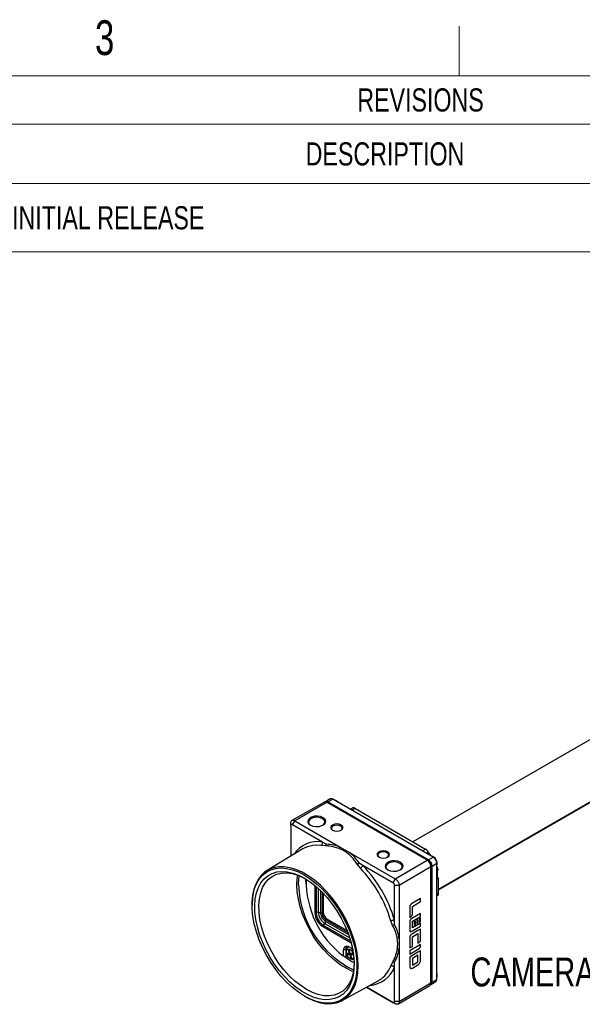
# Model space of a CAD drawing. Header units: millimetres. Extents: x 5 to 274, y 4 to 211.
# Tile 11 of 12: x 164 to 216, y 121 to 211. Entities that reach past the tile are written whole.
import ezdxf

# ---------------------------------------------------------------- set-up
doc = ezdxf.new("R2010")
doc.units = ezdxf.units.MM
doc.layers.add('FORMAT', color=7, linetype='Continuous')
doc.styles.add('SLDTEXTSTYLE0', font='TXT', dxfattribs={"width": 0.75})

# ---------------------------------------------------------------- blocks, each defined once
blk = doc.blocks.new('SW_TABLEANNOTATION_0')
at = {"color": 0, "linetype": 'Continuous', "lineweight": 18}
for p, q in [((28.171, 0), (100.557, 0)), ((28.171, -4.417), (100.557, -4.417)), ((28.171, -9.865), (100.557, -9.865)), ((28.171, -16.098), (100.557, -16.098))]:
    blk.add_line(p, q, dxfattribs=at)
at = {"color": 0, "linetype": 'Continuous', "lineweight": 0, "attachment_point": 1, "style": 'SLDTEXTSTYLE0'}
for s, insert, char_height in [('REVISIONS', (60.224, -1.154), 2.1167), ('DESCRIPTION', (55.503, -6.087), 2.11667), ('INITIAL RELEASE', (28.671, -11.927), 2.11667)]:
    blk.add_mtext(s, dxfattribs=dict(at, insert=insert, char_height=char_height))

msp = doc.modelspace()

# ---------------------------------------------------------------- linework, layer by layer
at = {"color": 7, "linetype": 'Continuous', "lineweight": 25}
for p, q in [((246.9746185, 162.6754655), (200.2050932, 135.6759932)), ((251.924366, 159.7678199), (202.5245586, 131.249918)), ((251.924366, 159.8180371), (202.5245687, 131.3001412)), ((192.6609445, 139.5907211), (192.2260738, 139.3396756)), ((192.4510555, 139.317397), (192.8859262, 139.5684425)), ((202.0783143, 134.2617897), (192.8859262, 139.5684425)), ((192.12606, 139.3079325), (189.1621038, 137.6264829)), ((192.3718352, 139.280777), (189.412361, 137.6018701)), ((192.2260738, 139.3396756), (192.1899444, 139.3188186)), ((201.5092869, 134.0058384), (192.3718352, 139.280777)), ((192.3718352, 139.280777), (192.407813, 139.2603585)), ((192.3803448, 139.2765766), (192.4510555, 139.317397)), ((201.572733, 133.9699238), (192.3803448, 139.2765766)), ((192.407813, 139.2603585), (201.5452648, 133.9854199)), ((201.6434437, 134.0107443), (192.4510555, 139.317397)), ((194.4710874, 138.6533483), (194.6557755, 138.7599665)), ((194.9057755, 138.7352242), (201.3758033, 135.0001566)), ((189.0588023, 137.1527824), (189.0606615, 137.3987688)), ((189.0588023, 137.1527824), (189.0588023, 134.3666543)), ((189.200229, 137.2344466), (189.412361, 137.6018701)), ((191.9387932, 135.6535072), (189.200229, 137.2344466)), ((189.412361, 137.6018701), (193.5792551, 135.1963734)), ((192.2237654, 135.2975578), (191.8295669, 135.3259779)), ((192.2935476, 135.4487118), (191.9387932, 135.6535072)), ((193.5792551, 135.1963734), (194.4341258, 134.702867)), ((190.1056864, 135.0012225), (186.8943816, 133.0546922)), ((194.4341258, 134.702867), (198.6010198, 132.2973703)), ((201.6258033, 134.7362551), (201.8104614, 134.4164179)), ((201.6434437, 134.0107443), (202.0783143, 134.2617897)), ((195.4121668, 133.2577869), (195.1215218, 133.6247186)), ((195.6503236, 133.5108863), (195.2955691, 133.7156817)), ((198.3888877, 131.9299469), (195.6503236, 133.5108863)), ((198.6010198, 132.2973703), (201.5092869, 134.0058384)), ((201.8631623, 133.3936394), (198.9564217, 131.6860681)), ((201.5092869, 134.0058384), (201.5452648, 133.9854199)), ((201.572733, 133.9699238), (201.6434437, 134.0107443)), ((201.8563606, 133.4772209), (201.8570521, 133.5099718)), ((201.8631623, 133.3936394), (201.8631623, 133.4348192)), ((201.8631623, 122.7786089), (201.8631623, 133.3936394)), ((201.890931, 133.4187887), (201.9616417, 133.4596091)), ((201.890931, 122.8037581), (201.890931, 133.4187887)), ((201.9616417, 133.4596091), (202.3965124, 133.7106546)), ((201.9616417, 122.8445785), (201.9616417, 133.4596091)), ((202.3965124, 123.095624), (202.3965124, 133.7106546)), ((202.3965124, 133.4013479), (202.4588309, 133.2934091)), ((202.4588309, 133.2934091), (202.3965124, 133.2574334)), ((202.462626, 133.2806239), (202.3965124, 133.2424573)), ((202.4588309, 133.2934091), (202.462626, 133.2806239)), ((202.462626, 133.2806239), (202.4937387, 133.1450811)), ((202.4937387, 133.1450811), (202.3965124, 133.0889535)), ((202.3965124, 133.0152308), (202.504199, 133.077397)), ((202.5247773, 132.3334576), (202.3965124, 132.2594118)), ((202.4364635, 133.0172578), (202.4364635, 132.4865074)), ((202.4937387, 133.1450811), (202.504199, 133.077397)), ((202.5247773, 132.3334576), (202.5244979, 130.9492016)), ((190.4358012, 132.0300323), (190.4408195, 132.2643588)), ((190.4358012, 132.0300323), (190.4358012, 131.7851099)), ((191.248974, 131.6837094), (191.248974, 129.1722556)), ((191.3747524, 131.5780849), (191.3747524, 129.1722556)), ((198.6010198, 132.2973703), (198.3888877, 131.9299469)), ((198.9564217, 131.6860681), (198.5303145, 131.6849948)), ((198.5303145, 128.5259219), (198.5303145, 131.6849948)), ((198.9564217, 131.6860681), (198.9564217, 126.8905117)), ((191.5690249, 131.406297), (191.5690249, 129.2732369)), ((191.7793041, 131.2081325), (191.7793041, 129.1518454)), ((191.9089932, 131.0793318), (191.9089932, 129.1518454)), ((192.0267914, 130.9578197), (192.0267914, 129.213076)), ((202.5244979, 130.9087828), (202.3965124, 130.8348984)), ((202.5107093, 130.8379466), (202.3965124, 130.7720221)), ((202.4841928, 130.778949), (202.3965124, 130.7283322)), ((202.4456555, 130.7342398), (202.3965124, 130.7058701)), ((202.4841928, 130.778949), (202.4456555, 130.7342398)), ((202.5107093, 130.8379466), (202.4841928, 130.778949)), ((202.5244979, 130.9087828), (202.5107093, 130.8379466)), ((202.5244979, 130.9492016), (202.5244979, 130.9087828)), ((185.514338, 129.936303), (185.514338, 129.8624688)), ((199.9313243, 129.7466084), (199.9313243, 129.6341787)), ((199.9313243, 129.6341787), (199.9313243, 128.7622786)), ((200.1691351, 130.0509245), (200.0726268, 129.9942305)), ((200.9175505, 130.4905828), (200.1691351, 130.0509245)), ((200.1691351, 129.7738812), (200.9175505, 130.2135395)), ((200.1691351, 129.0405426), (200.1691351, 129.7738812)), ((200.9175505, 130.2135395), (200.9175505, 130.4905828)), ((191.3747524, 129.1722556), (191.248974, 129.1722556)), ((191.5690249, 129.2732369), (191.3747524, 129.1722556)), ((191.7793041, 129.1518454), (191.5690249, 129.2732369)), ((191.9089932, 129.1518454), (191.7793041, 129.1518454)), ((191.9089932, 129.1518454), (192.0267914, 129.213076)), ((199.9313243, 128.7622786), (200.0501954, 128.8321097)), ((200.9175547, 129.1201701), (200.1691393, 128.6805118)), ((200.1691393, 128.4034685), (200.9175547, 128.8431268)), ((200.9175547, 128.8431268), (200.9175547, 129.1201701)), ((192.0189699, 128.056438), (191.9560807, 127.9475107)), ((191.9560807, 127.9475107), (194.5711741, 126.4378494)), ((192.2035681, 128.1741759), (192.0189699, 128.056438)), ((192.0189699, 128.056438), (194.5229992, 126.6108927)), ((192.2684127, 128.5293125), (192.2035681, 128.4169985)), ((192.2035681, 128.4169985), (194.3376638, 127.1850112)), ((192.2035681, 128.4169985), (192.2035681, 128.1741759)), ((192.2035681, 128.1741759), (194.4399852, 126.8831198)), ((192.2684127, 128.5293125), (192.3803448, 128.6007036)), ((192.2684127, 128.5293125), (194.2676889, 127.3751549)), ((192.3803448, 128.6007036), (194.1993058, 127.5506397)), ((198.3656499, 128.0102982), (198.1921132, 128.4459892)), ((198.5303145, 128.1157407), (198.5303145, 128.5259219)), ((199.9313148, 128.3846642), (199.9313148, 128.263758)), ((199.9313148, 128.263758), (199.9313148, 127.668917)), ((200.1691393, 128.6805118), (200.0653548, 128.6195434)), ((200.1691393, 127.8086275), (200.1691393, 128.4034685)), ((200.9175547, 128.2482859), (200.1691393, 127.8086275)), ((200.1691393, 127.5315843), (200.9175547, 127.9712426)), ((200.4441693, 128.4061351), (200.3252571, 128.3362798)), ((200.3252571, 128.3362798), (200.3252571, 128.0592366)), ((200.3252571, 128.0592366), (200.4441693, 128.1290918)), ((200.4441693, 128.1290918), (200.4441693, 128.4061351)), ((200.6808702, 128.5451855), (200.5619579, 128.4753302)), ((200.5619579, 128.4753302), (200.5619579, 128.198287)), ((200.5619579, 128.198287), (200.6808702, 128.2681423)), ((200.6808702, 128.2681423), (200.6808702, 128.5451855)), ((200.9175574, 128.6842279), (200.7986451, 128.6143727)), ((200.7986451, 128.6143727), (200.7986451, 128.3373294)), ((200.7986451, 128.3373294), (200.9175574, 128.4071847)), ((200.9175547, 127.9712426), (200.9175547, 128.2482859)), ((200.9175574, 128.4071847), (200.9175574, 128.6842279)), ((199.931312, 126.9628004), (199.931312, 126.8395958)), ((199.9313148, 127.668917), (199.9313148, 127.5527521)), ((200.1691365, 127.2563654), (200.0633789, 127.1942378)), ((200.0694245, 127.4730067), (200.1691393, 127.5315843)), ((200.6797411, 127.5563212), (200.1691365, 127.2563654)), ((200.1691365, 126.9793063), (200.6797411, 127.2792621)), ((200.1691365, 126.1074219), (200.1691365, 126.9793063)), ((200.9175519, 127.6960236), (200.6797411, 127.5563212)), ((200.6797411, 127.2792621), (200.6797411, 126.4073777)), ((200.9175519, 127.4189646), (200.9175519, 127.6960236)), ((200.9175519, 126.6904467), (200.9175519, 127.4189646)), ((194.3915212, 126.0833295), (194.3095426, 126.0458685)), ((198.9564217, 126.8905117), (198.9564217, 125.8665939)), ((199.931312, 126.8395958), (199.931312, 125.9677114)), ((199.931312, 125.9677114), (200.1691365, 126.1074219)), ((200.9175547, 126.2718679), (199.9313148, 125.6924991)), ((200.6797411, 126.4073777), (200.7944876, 126.4747858)), ((200.9175547, 126.160476), (200.9175547, 126.2718679)), ((194.0774011, 125.8450774), (193.8541517, 125.7290341)), ((193.8541517, 125.7290341), (193.8541517, 125.2466179)), ((194.0774011, 125.8450774), (194.0774011, 125.1134787)), ((194.1162135, 125.5861262), (194.1161606, 125.5620813)), ((194.4061881, 125.4708906), (194.2131911, 125.4580392)), ((194.2131911, 125.4580392), (194.2562358, 125.3440437)), ((194.2562358, 125.3440437), (194.5102113, 125.4512353)), ((194.2562358, 125.3440437), (194.4492328, 125.3568951)), ((194.3757751, 125.7610199), (194.2985763, 125.7558793)), ((194.2985763, 125.7558793), (194.4061881, 125.4708906)), ((194.2985763, 125.7558793), (194.3793739, 125.751489)), ((194.4833869, 125.4760311), (194.3757751, 125.7610199)), ((194.4711642, 125.5084005), (194.4061881, 125.4708906)), ((194.6260095, 125.4589461), (194.4492328, 125.3568951)), ((194.4492328, 125.3568951), (194.5568446, 125.0719064)), ((194.6763838, 125.4888825), (194.4833869, 125.4760311)), ((194.5004201, 125.4771653), (194.5102113, 125.4512353)), ((194.6260095, 125.4589461), (194.5102113, 125.4512353)), ((194.5264316, 125.3620356), (194.6888718, 125.4558104)), ((194.5264316, 125.3620356), (194.7194285, 125.374887)), ((194.6340434, 125.0770469), (194.5264316, 125.3620356)), ((194.6059992, 125.1513165), (194.5568446, 125.0719064)), ((194.6260095, 125.4589461), (194.6382322, 125.4265767)), ((194.7194285, 125.374887), (194.6763838, 125.4888825)), ((194.775105, 125.4370253), (194.7788718, 125.4268405)), ((198.9564217, 125.8665939), (198.9564217, 121.0710376)), ((199.9313148, 125.41544), (200.7753477, 125.9112691)), ((199.9313148, 125.6924991), (199.9313148, 125.41544)), ((199.9313148, 125.140127), (199.9313148, 124.8631795)), ((200.1691393, 125.2799495), (199.931534, 125.1403678)), ((200.6797438, 125.5799053), (200.1691393, 125.2799495)), ((200.6795246, 125.302717), (200.1693448, 125.0030107)), ((200.917349, 125.719487), (200.6797438, 125.5799053)), ((200.6797438, 124.7082606), (200.6797438, 125.3027342)), ((200.9175547, 125.4425483), (200.9175547, 125.7193526)), ((200.9175547, 124.8477074), (200.9175547, 125.4425483)), ((194.5568446, 125.0719064), (194.6340434, 125.0770469)), ((198.1921132, 124.2983688), (198.3656499, 124.654521)), ((198.5303145, 124.2290371), (198.5303145, 124.6392184)), ((198.5303145, 121.0699642), (198.5303145, 124.2290371)), ((199.9313148, 124.8631795), (199.9313148, 124.2683385)), ((200.1691393, 125.0026347), (200.1691393, 124.4083048)), ((200.1691393, 124.1310061), (200.6797438, 124.4309619)), ((200.1693448, 124.4081698), (200.6795246, 124.7078761)), ((193.7587385, 121.1639889), (197.0503052, 122.9714864)), ((198.8507786, 120.8408985), (201.7634503, 122.551954)), ((198.9564217, 121.0710376), (201.8631623, 122.7786089)), ((201.8049315, 122.6018941), (201.8684254, 122.6385483)), ((201.8684254, 122.6385483), (202.303296, 122.8895938)), ((201.890931, 122.8037581), (201.9616417, 122.8445785)), ((201.9616417, 122.8445785), (202.3965124, 123.095624)), ((190.3042078, 121.5652719), (190.3681466, 121.5283488)), ((198.6010198, 120.865799), (195.975678, 122.3813765)), ((195.9757134, 122.3813959), (198.3888877, 120.9883)), ((198.6010198, 120.865799), (198.3888877, 120.9883)), ((198.9564217, 121.0710376), (198.5303145, 121.0699642))]:
    msp.add_line(p, q, dxfattribs=at)
at = {"color": 8, "linetype": 'Continuous', "lineweight": 25}
for p, q in [((194.6175172, 138.5688162), (194.9057755, 138.7352242)), ((201.0875451, 134.8337487), (201.3758033, 135.0001566)), ((201.4411153, 134.6296369), (201.6258033, 134.7362551)), ((202.4364635, 133.0172578), (202.3965124, 132.9941945)), ((202.3965124, 132.4634441), (202.4364635, 132.4865074)), ((202.5244979, 130.9492016), (202.3965124, 130.8753171))]:
    msp.add_line(p, q, dxfattribs=at)
at = {"color": 7, "linetype": 'Continuous', "lineweight": 25, "flags": 128}
for points in [[(193.3935306, 139.2754087), (193.3229957, 139.3453673), (193.2809587, 139.3783694)], [(190.8423876, 137.2049476), (191.0770906, 137.1100757), (191.3538472, 137.0672659), (191.6392764, 137.0816819), (191.8989512, 137.1515847), (192.1015511, 137.2685431), (192.2226395, 137.4184502), (192.2476113, 137.583225), (192.1734546, 137.7429931), (192.0091138, 137.8784843), (191.7744107, 137.9733563), (191.4976542, 138.016166), (191.212225, 138.0017501), (190.9525501, 137.9318473), (190.7499502, 137.8148888), (190.6288619, 137.6649817), (190.60389, 137.500207), (190.6780467, 137.3404388), (190.8423876, 137.2049476)], [(191.9814241, 137.189688), (192.0401147, 137.2321364), (192.150195, 137.3684156), (192.1728967, 137.5182109), (192.1054815, 137.6634547), (191.9560807, 137.7866285), (191.7427144, 137.8728757), (191.4911175, 137.9117936), (191.2316364, 137.8986882), (190.9955683, 137.8351402), (190.8113866, 137.7288144), (190.7013063, 137.5925352), (190.6786046, 137.44274), (190.7460198, 137.2974962), (190.8700771, 137.189688)], [(192.8576419, 136.735513), (193.0441853, 136.6635573), (193.2642283, 136.6382899), (193.4842713, 136.6635573), (193.6708147, 136.735513), (193.795459, 136.8432022), (193.8392283, 136.9702303), (193.795459, 137.0972584), (193.6708147, 137.2049476), (193.4842713, 137.2769033), (193.2642283, 137.3021707), (193.0441853, 137.2769033), (192.8576419, 137.2049476), (192.7329976, 137.0972584), (192.6892283, 136.9702303), (192.7329976, 136.8432022), (192.8576419, 136.735513)], [(193.6425051, 136.7202363), (193.7261681, 136.7985305), (193.7642283, 136.9089897), (193.7261681, 137.019449), (193.6177817, 137.1130918), (193.45557, 137.1756619), (193.2642283, 137.1976336), (193.0728866, 137.1756619), (192.9106749, 137.1130918), (192.8022885, 137.019449), (192.7642283, 136.9089897), (192.8022885, 136.7985305), (192.8859515, 136.7202364)], [(197.1002826, 134.2862886), (197.286826, 134.214333), (197.506869, 134.1890655), (197.726912, 134.214333), (197.9134554, 134.2862886), (198.0380997, 134.3939779), (198.081869, 134.521006), (198.0380997, 134.6480341), (197.9134554, 134.7557233), (197.726912, 134.8276789), (197.506869, 134.8529464), (197.286826, 134.8276789), (197.1002826, 134.7557233), (196.9756383, 134.6480341), (196.931869, 134.521006), (196.9756383, 134.3939779), (197.1002826, 134.2862886)], [(197.8851463, 134.2710124), (197.9688087, 134.3493062), (198.006869, 134.4597654), (197.9688087, 134.5702246), (197.8604224, 134.6638674), (197.6982107, 134.7264375), (197.506869, 134.7484093), (197.3155273, 134.7264375), (197.1533156, 134.6638674), (197.0449292, 134.5702246), (197.006869, 134.4597654), (197.0449292, 134.3493062), (197.1285916, 134.2710124)], [(190.3681466, 121.5283488), (190.6512054, 121.3744267), (191.2119277, 121.1264106), (191.7612499, 120.9596343), (192.2917435, 120.876353), (192.7962345, 120.877693), (193.2679003, 120.9636361), (193.7003627, 121.1330202), (194.0877732, 121.3835546), (194.4248928, 121.7118512), (194.7071626, 122.1134704), (194.9307652, 122.582981), (195.092677, 123.1140337), (195.1907082, 123.6994469), (195.2235333, 124.3313038), (195.1907082, 125.0010598), (195.092677, 125.6996574), (194.9307652, 126.4176494), (194.7071626, 127.1453262), (194.4248928, 127.8728471), (194.0877732, 128.5903738), (193.7003627, 129.2882028), (193.2679003, 129.9568973), (192.7962345, 130.5874143), (192.2917435, 131.1712271), (191.7612499, 131.7004406), (191.2119277, 132.1678983), (190.6512054, 132.5672784), (190.0866659, 132.8931801), (189.5259436, 133.1411962), (188.9766213, 133.3079725), (188.4461277, 133.3912538), (187.9416368, 133.3899138), (187.4699709, 133.3039707), (187.0375086, 133.1345866), (186.6500981, 132.8840522), (186.3129785, 132.5557556), (186.0307087, 132.1541364), (185.807106, 131.6846258), (185.6451943, 131.1535731), (185.547163, 130.5681599), (185.514338, 129.936303), (185.514338, 129.936303)], [(190.3049864, 132.6289503), (190.8611468, 132.2704799), (191.409786, 131.8420456), (191.9434847, 131.3494411), (192.4550255, 130.7993281), (192.9374907, 130.1991459), (193.3843559, 129.557011), (193.7895778, 128.8816072), (194.1476766, 128.182068), (194.4538097, 127.4678536), (194.703837, 126.7486225), (194.8943774, 126.0341011), (195.0228541, 125.3339521), (195.0875298, 124.6576437), (195.0875298, 124.0143218), (195.0228541, 123.4126864), (194.8943774, 122.8608735), (194.703837, 122.3663453), (194.4538097, 121.9357896), (194.1476766, 121.5750289), (193.7895778, 121.2889418), (193.3843559, 121.0813973), (192.9374907, 120.9552019), (192.4550255, 120.9120622), (191.9434847, 120.9525617), (191.409786, 121.0761526), (190.8611468, 121.2811636), (190.3049864, 121.5648223), (189.7488261, 121.9232927), (189.2001869, 122.351727), (188.6664881, 122.8443315), (188.1549473, 123.3944445), (187.6724821, 123.9946267), (187.225617, 124.6367616), (186.820395, 125.3121654), (186.4622962, 126.0117046), (186.1561632, 126.725919), (185.9061359, 127.4451501), (185.7155955, 128.1596715), (185.5871187, 128.8598205), (185.522443, 129.5361289), (185.522443, 130.1794508), (185.5871187, 130.7810862), (185.7155955, 131.3328992), (185.9061359, 131.8274273), (186.1561632, 132.257983), (186.4622962, 132.6187437), (186.820395, 132.9048308), (187.225617, 133.1123753), (187.6724821, 133.2385707), (188.1549473, 133.2817104), (188.6664881, 133.2412109), (189.2001869, 133.11762), (189.7488261, 132.912609), (190.3049864, 132.6289503)], [(197.9134554, 133.1229071), (198.1481584, 133.0280351), (198.424915, 132.9852254), (198.7103442, 132.9996413), (198.970019, 133.0695441), (199.1726189, 133.1865025), (199.2937073, 133.3364096), (199.3186791, 133.5011844), (199.2445224, 133.6609526), (199.0801816, 133.7964438), (198.8454785, 133.8913157), (198.568722, 133.9341255), (198.2832928, 133.9197095), (198.0236179, 133.8498067), (197.821018, 133.7328483), (197.6999297, 133.5829412), (197.6749578, 133.4181664), (197.7491146, 133.2583982), (197.9134554, 133.1229071)], [(199.0524905, 133.1076465), (199.1111825, 133.1500959), (199.2212628, 133.2863751), (199.2439645, 133.4361703), (199.1765493, 133.5814141), (199.0271486, 133.7045879), (198.8137822, 133.7908351), (198.5621853, 133.8297531), (198.3027042, 133.8166477), (198.0666361, 133.7530997), (197.8824544, 133.6467738), (197.7723741, 133.5104946), (197.7496725, 133.3606994), (197.8170876, 133.2154556), (197.9411465, 133.1076465)], [(190.3049864, 132.343161), (190.8423205, 131.9961416), (191.3721116, 131.5803473), (191.8869225, 131.1016151), (192.3795266, 130.5666653), (192.8430087, 129.9830073), (193.2708624, 129.3588346), (193.6570818, 128.7029091), (193.9962452, 128.0244385), (194.2835913, 127.3329471), (194.5150866, 126.638142), (194.6874812, 125.9497766), (194.7983553, 125.2775141), (194.8461523, 124.6307916), (194.8302013, 124.0186877), (194.7507262, 123.4497949), (194.6088426, 122.9320994), (194.4065424, 122.4728683), (194.1466653, 122.0785482), (193.8328594, 121.7546747), (193.4695299, 121.505794), (193.0617772, 121.3354001), (192.6153252, 121.2458848), (192.1364411, 121.2385047), (191.6318474, 121.3133635), (191.1086274, 121.4694102), (190.5741261, 121.7044544), (190.0358467, 122.0151965), (189.5013454, 122.3972744), (188.9781255, 122.8453245), (188.4735317, 123.3530573), (187.9946476, 123.9133452), (187.5481956, 124.518323), (187.1404429, 125.1594982), (186.7771134, 125.8278701), (186.4633076, 126.5140562), (186.2034305, 127.208424), (186.0011302, 127.901226), (185.8592467, 128.5827368), (185.7797715, 129.2433896), (185.7638205, 129.8739101), (185.8116175, 130.4654474), (185.9224916, 131.0096974), (186.0948863, 131.4990201), (186.3263815, 131.9265465), (186.6137277, 132.2862751), (186.952891, 132.5731561), (187.3391104, 132.7831622), (187.7669642, 132.9133454), (188.2304462, 132.9618784), (188.7230503, 132.9280796), (189.2378613, 132.8124238), (189.7676523, 132.6165343), (190.3049864, 132.343161)], [(190.4923697, 122.175169), (189.9570956, 122.5223001), (189.4299358, 122.9404172), (188.9188813, 123.4231819), (188.4316793, 123.963276), (187.9757153, 124.5525122), (187.5579012, 125.1819584), (187.1845707, 125.8420727), (186.861383, 126.5228486), (186.5932373, 127.2139661), (186.3841986, 127.9049485), (186.2374355, 128.5853214), (186.1551729, 129.244771), (186.1386578, 129.8733006), (186.1881405, 130.4613824), (186.302871, 131.0001016), (186.4811099, 131.481292), (186.7201555, 131.897659), (187.016384, 132.242891), (187.3653049, 132.5117546), (187.7616289, 132.7001742), (188.1993482, 132.8052934), (188.6718273, 132.8255188), (189.171904, 132.7605438), (189.6919976, 132.6113533), (190.2242241, 132.3802089), (190.4003875, 132.2869303)], [(189.6155573, 131.7279613), (189.6485719, 132.3270172), (189.6901912, 132.6120057)], [(189.7711208, 131.7279613), (189.8035458, 132.3163197), (189.837392, 132.5558715)], [(202.4389136, 133.0397085), (202.4376913, 133.0335021), (202.4364635, 133.0172578)], [(194.7735136, 123.806479), (194.639475, 123.8573503), (194.1054715, 124.1084832), (193.5694346, 124.4370018), (193.0394901, 124.837926), (192.5236714, 125.3051784), (192.0297979, 125.8316758), (191.565356, 126.409437), (191.1373863, 127.0297038), (190.7523765, 127.6830737), (190.4161627, 128.359642), (190.1338417, 129.0491529), (189.9096933, 129.7411539), (189.7471151, 130.4251551), (189.6485719, 131.0907877), (189.6155573, 131.7279613)], [(194.7150146, 125.8117679), (194.5311152, 125.9941828), (194.3307937, 126.1098259), (194.1425531, 126.1393775), (193.9890979, 126.0792732), (193.8889372, 125.9367624), (193.8541517, 125.7290341)], [(194.1625326, 126.1405624), (194.1115161, 126.0488019), (194.0774011, 125.8450774)], [(194.8136263, 125.139614), (194.8064098, 125.1085748), (194.7435531, 125.0030595), (194.6384887, 124.9604811), (194.5072116, 124.9873219), (194.3697075, 125.0794955), (194.2469103, 125.2229694), (194.1575147, 125.3959009), (194.1151303, 125.5719629), (194.1262098, 125.7243514), (194.1890665, 125.8298667), (194.2941309, 125.8724451), (194.4254081, 125.8456043), (194.5629121, 125.7534307), (194.6857093, 125.6099568), (194.775105, 125.4370253), (194.775105, 125.4370253)], [(194.8471612, 124.5840579), (194.8295665, 124.2371501), (194.7473039, 123.672679), (194.6005408, 123.1617551), (194.3915021, 122.7121237), (194.1233565, 122.3306005), (193.8001688, 122.0229692), (193.4268382, 121.7938932), (193.0090241, 121.6468449), (192.5530601, 121.5840535), (192.0658581, 121.6064708), (191.5548037, 121.713757), (191.0276438, 121.9042858), (190.4923697, 122.175169)], [(202.4291872, 123.5351774), (202.4146409, 123.6192831), (202.3965124, 123.6818222)], [(197.0503052, 122.9714864), (197.0919851, 122.9949373), (197.1669953, 123.040077)]]:
    msp.add_lwpolyline(points, dxfattribs=at)
at = {"color": 8, "linetype": 'Continuous', "lineweight": 25, "flags": 128}
msp.add_lwpolyline([(191.8295669, 135.3259779), (191.3693503, 135.3512727), (191.0632147, 135.329337)], dxfattribs=at)
at = {"color": 7, "linetype": 'Continuous', "lineweight": 25}
for centre, radius, start, end in [((192.7541121, 139.3844459), 0.2263398, 54.382422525, 114.307119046), ((192.3192415, 139.1334004), 0.2263398, 54.382422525, 114.307119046), ((194.7593187, 138.5307925), 0.2514794, 54.38182734, 114.313952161), ((191.3528794, 132.9227939), 2.4239133, 96.863414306, 120.966508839), ((193.2664043, 135.3286181), 0.3396531, 307.288293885, 337.085804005), ((194.1167369, 134.9242046), 0.3869444, 297.829064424, 325.109233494), ((200.9940501, 134.3881469), 0.7213123, 28.855608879, 58.045328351), ((201.7056651, 133.6792172), 0.6915622, 2.605478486, 57.39452166), ((201.6450494, 133.6443451), 0.7900975, 6.82428792, 52.847578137), ((187.0145787, 125.1972664), 11.6400807, 16.20637586, 43.826727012), ((186.9505234, 125.1602842), 12.0589833, 16.20637586, 43.826727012), ((201.2000838, 133.3873513), 0.6915622, 2.605478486, 57.39452166), ((201.2707945, 133.4281717), 0.6915622, 2.605478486, 57.39452166), ((202.6283892, 132.4952489), 0.1921247, 182.607830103, 237.36431572), ((198.6966996, 131.9958183), 8.9295971, 181.718932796, 244.116256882), ((199.0477445, 132.090771), 8.5916143, 178.90599649, 232.807447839), ((192.7841901, 129.2421164), 1.5368048, 182.605478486, 237.39452166), ((192.7734283, 129.2359031), 1.4001233, 182.605478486, 237.39452166), ((192.9466965, 129.3359287), 1.3790973, 182.605478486, 237.39452166), ((192.7004337, 129.1937619), 0.9220829, 182.605478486, 237.39452166), ((192.6893373, 129.1873554), 0.7811516, 182.605478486, 237.39452166), ((192.7943995, 129.2480064), 0.7684024, 182.605478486, 237.39452166), ((198.9920852, 126.5047874), 0.3873695, 95.282465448, 122.4005742), ((197.6096632, 129.8905209), 5.9411285, 233.519870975, 242.298443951), ((198.9140661, 125.5309331), 0.3383226, 82.808115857, 112.514077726), ((201.6704302, 122.7794191), 0.2218401, 305.013332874, 6.29884752), ((201.7411408, 122.8202395), 0.2218401, 305.013332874, 6.29884752), ((202.1760115, 123.071285), 0.2218401, 305.013332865, 6.298847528)]:
    msp.add_arc(centre, radius, start, end, dxfattribs=at)
at = {"color": 8, "linetype": 'Continuous', "lineweight": 25}
for centre, radius, start, end in [((191.5133464, 133.0799289), 2.6085073, 80.613138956, 145.772309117), ((196.1083276, 125.1271176), 2.5831316, 273.866344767, 339.655058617), ((195.7042642, 125.2784722), 2.6739475, 303.163535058, 338.497734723)]:
    msp.add_arc(centre, radius, start, end, dxfattribs=at)
at = {"color": 7, "linetype": 'Continuous', "lineweight": 25}
for centre, major_axis, ratio, start_param, end_param in [((189.0193171, 126.3112363), (5.005865, 8.669943), 0.5772466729, 0.0855481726, 0.3046371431), ((189.0193171, 126.3112363), (5.005865, 8.669943), 0.5772466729, 5.9786294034, 6.1977183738), ((188.9421331, 126.3533278), (10.0537991, 0.0378183), 0.5747676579, 0.0865489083, 0.3033762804), ((188.9421331, 126.3533278), (10.0537991, 0.0378183), 0.5747676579, 5.9754849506, 6.1923123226)]:
    msp.add_ellipse(centre, major_axis=major_axis, ratio=ratio, start_param=start_param, end_param=end_param, dxfattribs=at)
for points, knots in [([(192.3718352, 139.280777), (192.3250493, 139.3022863), (192.2319964, 139.3450665), (192.159409, 139.3189049), (192.1233177, 139.305897)], [0, 0, 0, 0, 0.5027879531, 1, 1, 1, 1]), ([(193.2899387, 139.3718255), (193.2519791, 139.3966505), (193.1746989, 139.4471907), (193.0876868, 139.4672965), (193.0434145, 139.4775264)], [0, 0, 0, 0, 0.4911938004, 1, 1, 1, 1]), ([(189.200229, 137.2344466), (189.1816969, 137.2426902), (189.1446329, 137.2591774), (189.097885, 137.2483997), (189.06518, 137.2132992), (189.0609282, 137.1729546), (189.0588023, 137.1527824)], [0, 0, 0, 0, 0.2500043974, 0.5000062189, 0.7500043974, 1, 1, 1, 1]), ([(189.0606615, 137.3987688), (189.0654772, 137.4479953), (189.0728138, 137.5229918), (189.1169459, 137.5921127), (189.1710272, 137.6383638), (189.243622, 137.6556598), (189.3303993, 137.6429995), (189.3838197, 137.6161925), (189.412361, 137.6018701)], [0, 0, 0, 0, 0.2425063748, 0.3694575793, 0.4998365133, 0.7096939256, 0.8448955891, 1, 1, 1, 1]), ([(193.472175, 135.058391), (193.1700881, 135.1517985), (192.7665782, 135.2765668), (192.3327972, 135.2933415), (192.2237654, 135.2975578)], [0, 0, 0, 0, 0.7486477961, 1, 1, 1, 1]), ([(194.2973762, 134.5820125), (194.2437628, 134.6237667), (194.1364095, 134.7073736), (193.9751716, 134.8145533), (193.813727, 134.906333), (193.677837, 134.9720799), (193.563371, 135.0219693), (193.5025783, 135.0462486), (193.472175, 135.058391)], [0, 0, 0, 0, 0.2136084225, 0.4277206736, 0.6114909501, 0.7957832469, 0.8978680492, 1, 1, 1, 1]), ([(195.1215218, 133.6247186), (195.0460997, 133.7439484), (194.8159357, 134.1077995), (194.5058503, 134.3913668), (194.2973762, 134.5820125)], [0, 0, 0, 0, 0.3276883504, 1, 1, 1, 1]), ([(202.1326985, 134.2663293), (202.0968042, 134.2893841), (202.0217038, 134.3376209), (201.9332559, 134.3727264), (201.8859685, 134.3745526), (201.8827681, 134.3746762)], [0, 0, 0, 0, 0.4604984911, 0.9634867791, 1, 1, 1, 1]), ([(201.8496918, 133.4795327), (201.8464522, 133.5079199), (201.8367327, 133.5930904), (201.764299, 133.7456442), (201.6486665, 133.907211), (201.5557469, 133.9729625), (201.5092869, 134.0058384)], [0, 0, 0, 0, 0.1428369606, 0.4285549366, 0.7142762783, 1, 1, 1, 1]), ([(201.5452648, 133.9854199), (201.586921, 133.9558545), (201.6702332, 133.8967239), (201.7753125, 133.751176), (201.8488266, 133.5873999), (201.8583838, 133.4856793), (201.8631623, 133.4348192)], [0, 0, 0, 0, 0.2500043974, 0.5000062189, 0.7500043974, 1, 1, 1, 1]), ([(202.3965124, 133.496376), (202.4018185, 133.5077771), (202.423978, 133.5553903), (202.4341112, 133.6448488), (202.430061, 133.7183901), (202.4283253, 133.7499056)], [0, 0, 0, 0, 0.1524840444, 0.6368044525, 1, 1, 1, 1]), ([(198.5303145, 131.6849948), (198.5281886, 131.7076215), (198.5239368, 131.7528751), (198.4912318, 131.8257361), (198.4444839, 131.8904877), (198.4074199, 131.9167938), (198.3888877, 131.9299469)], [0, 0, 0, 0, 0.2499956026, 0.4999937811, 0.7499956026, 1, 1, 1, 1]), ([(198.6010198, 132.2973703), (198.6298607, 132.2785671), (198.6838433, 132.2433724), (198.7715433, 132.1553121), (198.8448869, 132.053768), (198.8995444, 131.9447428), (198.9441439, 131.8243992), (198.9515562, 131.7408862), (198.9564217, 131.6860681)], [0, 0, 0, 0, 0.1550891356, 0.2902857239, 0.5001635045, 0.630532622, 0.7574805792, 1, 1, 1, 1]), ([(200.0726268, 129.9942305), (200.051571, 129.9786861), (200.0101657, 129.9481187), (199.9641935, 129.877151), (199.9363434, 129.8070619), (199.9330171, 129.7669972), (199.9313243, 129.7466084)], [0, 0, 0, 0, 0.2837247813, 0.5579311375, 0.7750324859, 1, 1, 1, 1]), ([(200.0501954, 128.8321097), (200.0679177, 128.8451934), (200.1027688, 128.8709225), (200.1414654, 128.9306567), (200.1649099, 128.9896546), (200.1677101, 129.0233798), (200.1691351, 129.0405426)], [0, 0, 0, 0, 0.2837080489, 0.5579155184, 0.7750221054, 1, 1, 1, 1]), ([(198.7845189, 126.8318522), (198.7549589, 126.9790475), (198.695462, 127.2753145), (198.5460922, 127.6687235), (198.4193724, 127.9086022), (198.3656499, 128.0102982)], [0, 0, 0, 0, 0.3625708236, 0.7297632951, 1, 1, 1, 1]), ([(200.0653548, 128.6195434), (200.0453819, 128.6047988), (200.0061063, 128.5758044), (199.9624963, 128.5084901), (199.9360761, 128.442007), (199.9329206, 128.4040039), (199.9313148, 128.3846642)], [0, 0, 0, 0, 0.2837303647, 0.5579390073, 0.7750366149, 1, 1, 1, 1]), ([(200.0633789, 127.1942378), (200.0437008, 127.1797101), (200.0050033, 127.151141), (199.9620362, 127.0848139), (199.9360038, 127.0193046), (199.9328944, 126.9818573), (199.931312, 126.9628004)], [0, 0, 0, 0, 0.283706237, 0.5579162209, 0.7750241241, 1, 1, 1, 1]), ([(199.9313148, 127.5527521), (199.9339786, 127.530346), (199.9392172, 127.4862832), (199.9760977, 127.4556074), (200.0211756, 127.4503775), (200.0531515, 127.4653745), (200.0694245, 127.4730067)], [0, 0, 0, 0, 0.2836904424, 0.5578914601, 0.7750039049, 1, 1, 1, 1]), ([(194.3131007, 126.0484835), (194.278496, 126.0186276), (194.2101223, 125.9596368), (194.1458547, 125.8352686), (194.1132782, 125.7197575), (194.1155363, 125.6480548), (194.1162965, 125.6239137)], [0, 0, 0, 0, 0.2952303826, 0.5833317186, 0.8597144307, 1, 1, 1, 1]), ([(198.7845189, 125.8434706), (198.8024724, 125.9801936), (198.8359504, 126.2351415), (198.8229625, 126.5647249), (198.7953767, 126.7564063), (198.7845189, 126.8318522)], [0, 0, 0, 0, 0.4122073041, 0.768644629, 1, 1, 1, 1]), ([(200.7753477, 125.9112691), (200.7965374, 125.926913), (200.8382072, 125.9576771), (200.8844724, 126.0290994), (200.9125025, 126.0996367), (200.9158508, 126.1399574), (200.9175547, 126.160476)], [0, 0, 0, 0, 0.283717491, 0.5579339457, 0.775040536, 1, 1, 1, 1]), ([(200.7944876, 126.4747858), (200.812824, 126.4883232), (200.8488835, 126.5149452), (200.8889212, 126.5767512), (200.9131796, 126.6377946), (200.9160773, 126.6726892), (200.9175519, 126.6904467)], [0, 0, 0, 0, 0.2837036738, 0.5579173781, 0.7750271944, 1, 1, 1, 1]), ([(193.8541517, 125.2466179), (193.9022341, 125.2179083), (193.9766261, 125.1734894), (194.0510723, 125.1291573), (194.0774011, 125.1134787)], [0, 0, 0, 0, 0.6463380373, 1, 1, 1, 1]), ([(198.3656499, 124.654521), (198.4307043, 124.7808547), (198.5612742, 125.0344177), (198.7036972, 125.4329752), (198.7574846, 125.7061629), (198.7845189, 125.8434706)], [0, 0, 0, 0, 0.3306048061, 0.6635533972, 1, 1, 1, 1]), ([(199.931534, 125.1403678), (199.9314888, 125.1403347), (199.9314057, 125.1402738), (199.9313433, 125.1401729), (199.9313148, 125.140127)], [0, 0, 0, 0, 0.5442846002, 1, 1, 1, 1]), ([(200.6797438, 125.3027342), (200.6797072, 125.3027485), (200.679643, 125.3027735), (200.6795602, 125.302734), (200.6795246, 125.302717)], [0, 0, 0, 0, 0.5705485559, 1, 1, 1, 1]), ([(200.9175547, 125.7193526), (200.9175378, 125.7193846), (200.9175079, 125.7194411), (200.9174539, 125.719492), (200.9174005, 125.7195088), (200.9173654, 125.719494), (200.917349, 125.719487)], [0, 0, 0, 0, 0.3775344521, 0.6669477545, 0.8452066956, 1, 1, 1, 1]), ([(194.5005514, 124.9920194), (194.5101939, 124.9860811), (194.5602509, 124.9552539), (194.66354, 124.9325723), (194.7592609, 124.9186681), (194.8049375, 124.9314466), (194.8066422, 124.9319235)], [0, 0, 0, 0, 0.1028777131, 0.534066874, 0.9826109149, 1, 1, 1, 1]), ([(199.9313148, 124.2683385), (199.9359028, 124.229754), (199.9449254, 124.1538753), (200.0084376, 124.1010533), (200.0860596, 124.0920433), (200.1411196, 124.1178654), (200.1691393, 124.1310061)], [0, 0, 0, 0, 0.2837002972, 0.557913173, 0.7750253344, 1, 1, 1, 1]), ([(200.1693448, 125.0030107), (200.169331, 125.0030008), (200.169302, 125.0029798), (200.1692613, 125.0029256), (200.1691972, 125.0028116), (200.1691643, 125.0027112), (200.1691393, 125.0026347)], [0, 0, 0, 0, 0.1307308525, 0.2757334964, 0.4480245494, 1, 1, 1, 1]), ([(200.1691393, 124.4083048), (200.1691433, 124.4082688), (200.1691511, 124.4081989), (200.1692066, 124.4081483), (200.1692737, 124.4081373), (200.1693211, 124.408159), (200.1693448, 124.4081698)], [0, 0, 0, 0, 0.2955822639, 0.5735419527, 0.7865391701, 1, 1, 1, 1]), ([(200.6795246, 124.7078761), (200.6795399, 124.7078869), (200.6795716, 124.7079092), (200.6796163, 124.7079654), (200.6796844, 124.7080811), (200.6797182, 124.7081833), (200.6797438, 124.7082606)], [0, 0, 0, 0, 0.1401944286, 0.2900721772, 0.4625222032, 1, 1, 1, 1]), ([(200.6797438, 124.4309619), (200.7151778, 124.4571216), (200.7848596, 124.5085656), (200.8622297, 124.6279998), (200.9091062, 124.7459612), (200.9147053, 124.813392), (200.9175547, 124.8477074)], [0, 0, 0, 0, 0.2837058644, 0.5579164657, 0.7750246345, 1, 1, 1, 1]), ([(202.3965124, 123.2780782), (202.398031, 123.2809614), (202.4201042, 123.3228686), (202.4339097, 123.4170218), (202.4296802, 123.5061184), (202.4276596, 123.5486837)], [0, 0, 0, 0, 0.0371518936, 0.5400063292, 1, 1, 1, 1]), ([(201.760348, 122.5506061), (201.7897207, 122.5754006), (201.8487884, 122.6252616), (201.8583536, 122.7273075), (201.8631623, 122.7786089)], [0, 0, 0, 0, 0.49727113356, 1, 1, 1, 1]), ([(198.3888877, 120.9883), (198.4074199, 120.9800564), (198.4444839, 120.9635693), (198.4912318, 120.9743469), (198.5239368, 121.0094474), (198.5281886, 121.049792), (198.5303145, 121.0699642)], [0, 0, 0, 0, 0.2500043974, 0.5000062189, 0.7500043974, 1, 1, 1, 1]), ([(198.9564217, 121.0710376), (198.9515567, 121.0217826), (198.944145, 120.9467428), (198.899547, 120.8773529), (198.8448908, 120.8307699), (198.7715491, 120.8130428), (198.6838499, 120.8251709), (198.6298636, 120.8516511), (198.6010198, 120.865799)], [0, 0, 0, 0, 0.2425063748, 0.3694575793, 0.4998365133, 0.7096939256, 0.8448955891, 1, 1, 1, 1])]:
    msp.add_open_spline(points, degree=3, knots=knots, dxfattribs=at)
for points in [[(191.8295669, 135.3259779), (191.8513318, 135.3430265), (191.8948617, 135.3771238), (191.9372088, 135.4629539), (191.9560653, 135.5606507), (191.9445506, 135.622555), (191.9387932, 135.6535072)], [(192.2237654, 135.2975578), (192.2316652, 135.3060392), (192.2474648, 135.323002), (192.2672221, 135.3590889), (192.2834538, 135.400957), (192.290183, 135.4327936), (192.2935476, 135.4487118)], [(195.1215218, 133.6247186), (195.136525, 133.6290993), (195.1665316, 133.6378607), (195.2121554, 133.659015), (195.2562934, 133.6847732), (195.2824772, 133.7053789), (195.2955691, 133.7156817)], [(195.4121668, 133.2577869), (195.4361177, 133.2735736), (195.4840195, 133.3051471), (195.5562909, 133.3737022), (195.6174676, 133.4469681), (195.6393716, 133.4895803), (195.6503236, 133.5108863)], [(198.1921132, 128.4459892), (198.2177603, 128.45884), (198.2690545, 128.4845416), (198.3645459, 128.5129053), (198.4585613, 128.5293309), (198.5063967, 128.5270582), (198.5303145, 128.5259219)], [(198.3656499, 128.0102982), (198.3768654, 128.0210937), (198.3992964, 128.0426848), (198.4401302, 128.0716409), (198.4841951, 128.0970494), (198.5149414, 128.1095102), (198.5303145, 128.1157407)], [(198.5303145, 124.2290371), (198.5063967, 124.2495181), (198.4585613, 124.29048), (198.3645459, 124.323049), (198.2690545, 124.3293291), (198.2177603, 124.3086889), (198.1921132, 124.2983688)], [(198.5303145, 124.6392184), (198.5149414, 124.6442408), (198.4841951, 124.6542857), (198.4401302, 124.6611736), (198.3992964, 124.6621755), (198.3768654, 124.6570725), (198.3656499, 124.654521)]]:
    msp.add_open_spline(points, degree=3, dxfattribs=at)
at = {"layer": 'FORMAT', "color": 7, "linetype": 'Continuous', "lineweight": 18}
for p, q in [((204.45, 205.7), (204.45, 210.225)), ((10.2, 205.7), (269.2, 205.7))]:
    msp.add_line(p, q, dxfattribs=at)

# ---------------------------------------------------------------- block references
at = {"color": 7, "linetype": 'Continuous', "lineweight": 0}
msp.add_blockref('SW_TABLEANNOTATION_0', (134.9079195, 205.7), dxfattribs=at)

# ---------------------------------------------------------------- texts
at = {"color": 7, "linetype": 'Continuous', "lineweight": 0, "insert": (205.4742464, 125.0961523), "char_height": 2.645833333, "attachment_point": 1, "style": 'SLDTEXTSTYLE0'}
msp.add_mtext('CAMERA HEAD', dxfattribs=at)
at = {"layer": 'FORMAT', "insert": (172.0430295, 210.7661233), "char_height": 3.175, "attachment_point": 2, "style": 'SLDTEXTSTYLE0'}
msp.add_mtext('3', dxfattribs=at)

doc.saveas('drawing.dxf')
